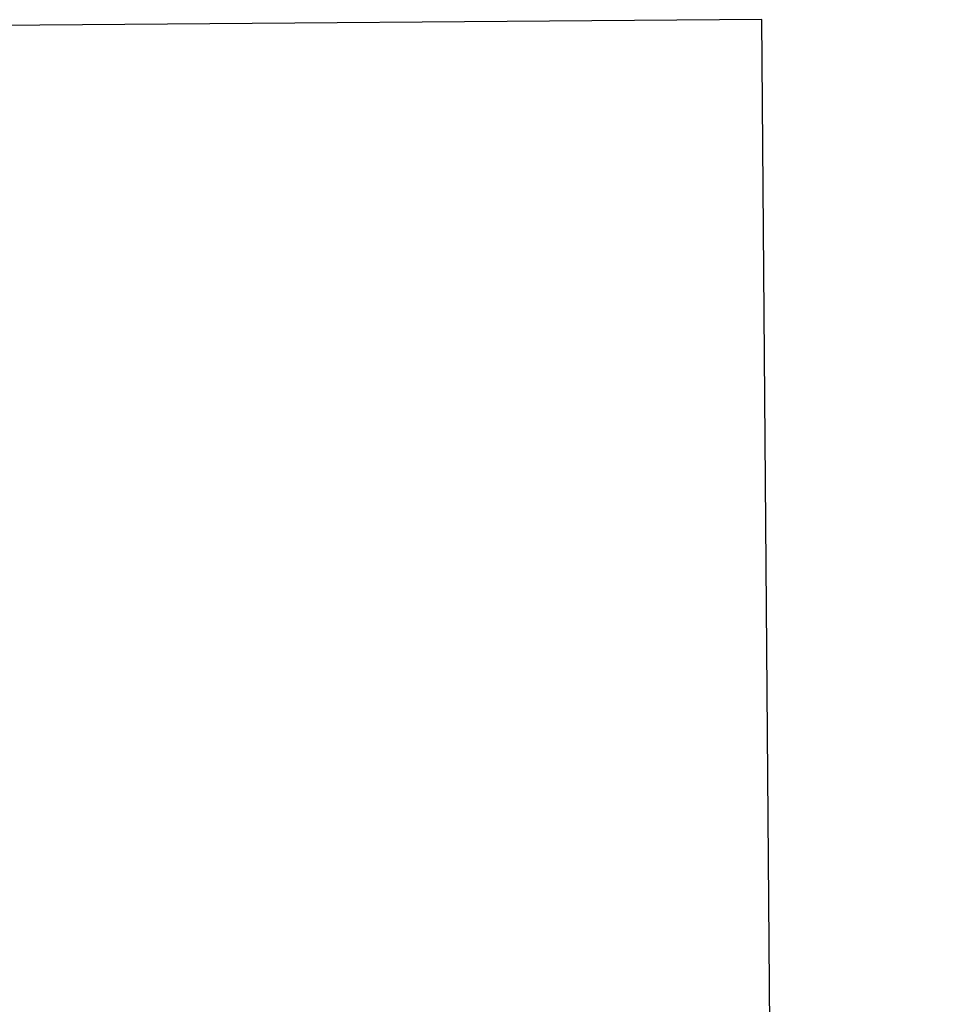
# Model space of a CAD drawing. Header units: millimetres. Extents: x -4237601384 to 5542208697, y -9328903184 to 159600.
# Tile 159 of 256: x 73565 to 73584, y 115572 to 115592. Entities that reach past the tile are written whole.
import ezdxf

# ---------------------------------------------------------------- set-up
doc = ezdxf.new("R2010")
doc.units = ezdxf.units.MM
for name, color, linetype in [('0 wymiar', 32, 'Continuous'), ('1 cienka', 4, 'Continuous'), ('9 kreskowanie', 8, 'Continuous')]:
    doc.layers.add(name, color=color, linetype=linetype)
doc.styles.get("Standard").update_dxf_attribs({"font": 'geniso.shx'})
doc.dimstyles.new('B  1_20 [cm]$6', dxfattribs={"dimscale": 20, "dimtxt": 2.5, "dimasz": 2, "dimexe": 1, "dimexo": 2.5, "dimtad": 1, "dimlfac": 0.001, "dimzin": 0, "dimdsep": 46, "dimtxsty": 'Standard', "dimblk": 'ARCHTICK', "dimcen": 1, "dimdle": 1.5, "dimse1": 1, "dimse2": 1, "dimclrt": 3, "dimadec": 0, "dimazin": 0, "dimtfac": 1, "dimtmove": 1, "dimatfit": 3, "dimfxl": 1, "dimtfill": 1, "dimtolj": 1, "dimtzin": 0, "dimarcsym": 0})

# ---------------------------------------------------------------- blocks, each defined once
blk = doc.blocks.new('deska gzymsowa przy stożku')
at = {"layer": '9 kreskowanie'}
blk.add_lwpolyline([(389.889, -259.926), (388.001, -16.985), (29.655, -19.77)], dxfattribs=at)
blk = doc.blocks.new('*D546')
at = {"layer": 'Defpoints', "color": 0, "transparency": 16777216}
for p in [(399274.809, 115521.883), (399274.809, 115488.719), (0, 0)]:
    blk.add_point(p, dxfattribs=at)
at = {"layer": '0 wymiar', "color": 3, "transparency": 16777216, "insert": (399180.519, 115559.383), "char_height": 50, "attachment_point": 5, "bg_fill": 3, "box_fill_scale": 1.1, "bg_fill_color": 256, "bg_fill_true_color": 13158600, "bg_fill_transparency": 0}
blk.add_mtext('\\A1;115.49', dxfattribs=at)
blk = doc.blocks.new('_ArchTick')
at = {"color": 0, "linetype": 'ByBlock', "const_width": 0.15}
blk.add_lwpolyline([(-0.5, -0.5), (0.5, 0.5)], dxfattribs=at)
blk = doc.blocks.new('*D552')
at = {"layer": 'Defpoints', "color": 0, "transparency": 16777216}
for p in [(317832.228, 115521.883), (317832.228, 115488.719), (0, 0)]:
    blk.add_point(p, dxfattribs=at)
at = {"layer": '0 wymiar', "color": 3, "transparency": 16777216, "insert": (317737.939, 115559.383), "char_height": 50, "attachment_point": 5, "bg_fill": 3, "box_fill_scale": 1.1, "bg_fill_color": 256, "bg_fill_true_color": 13158600, "bg_fill_transparency": 0}
blk.add_mtext('\\A1;115.49', dxfattribs=at)

msp = doc.modelspace()

# ---------------------------------------------------------------- block references
at = {"layer": '1 cienka'}
msp.add_blockref('deska gzymsowa przy stożku', (73192.198, 115609.247), dxfattribs=at)

# ---------------------------------------------------------------- next in the draw order: dimensions: what is measured, and where the dimension line sits
at = {"layer": '0 wymiar'}
dim = msp.add_ordinate_dim(feature_location=(399274.809, 115488.719), offset=(0, 33.164), dtype=0, origin=(0, 0), dimstyle='B  1_20 [cm]$6', dxfattribs=at)
dim.commit()
dim.dimension.update_dxf_attribs({"geometry": '*D546', "text_midpoint": (399180.519, 115559.383)})

# ---------------------------------------------------------------- next in the draw order: dimensions: what is measured, and where the dimension line sits
dim = msp.add_ordinate_dim(feature_location=(317832.228, 115488.719), offset=(0, 33.164), dtype=0, origin=(0, 0), dimstyle='B  1_20 [cm]$6', dxfattribs=at)
dim.commit()
dim.dimension.update_dxf_attribs({"geometry": '*D552', "text_midpoint": (317737.939, 115559.383)})

doc.saveas('drawing.dxf')
